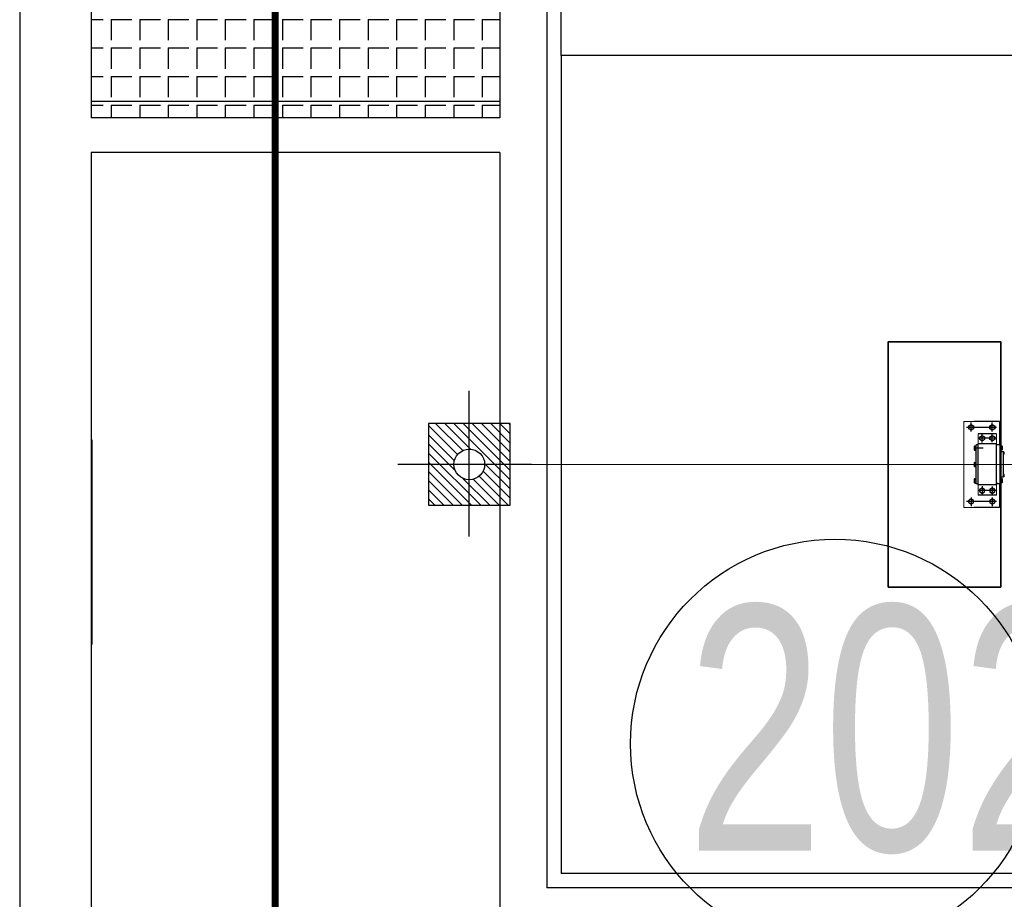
# Model space of a CAD drawing. Header units: millimetres. Extents: x 1371 to 38096, y 232 to 174236.
# Tile 54 of 84: x 19102.72 to 19107.53, y 87069.5 to 87073.8. Entities that reach past the tile are written whole.
import ezdxf

# ---------------------------------------------------------------- set-up
doc = ezdxf.new("R2010")
doc.units = ezdxf.units.MM
doc.header["$LTSCALE"] = 10
doc.linetypes.add('CENTER', pattern=[50.800000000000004, 31.75, -6.35, 6.35, -6.35])
for name, color, linetype, lineweight in [('01', 7, 'Continuous', 30), ('02', 1, 'CENTER', 5), ('土建', 3, 'Continuous', 35)]:
    doc.layers.add(name, color=color, linetype=linetype, lineweight=lineweight)
for name, color, linetype in [('0提标-单体内线', 31, 'Continuous'), ('0提标-单体编号-管线图', 2, 'Continuous'), ('LOCKUP', 7, 'Continuous'), ('ZBTZ', 8, 'Continuous'), ('中心线', 5, 'CENTER'), ('建筑', 7, 'Continuous'), ('粗实线', 7, 'Continuous'), ('结-中线线', 5, 'CENTER'), ('结-细线', 7, 'Continuous')]:
    doc.layers.add(name, color=color, linetype=linetype)
doc.styles.add('SMEDI', font='smsim1.shx', dxfattribs={"width": 0.75, "bigfont": 'smfs.shx'})

# ---------------------------------------------------------------- blocks, each defined once
blk = doc.blocks.new('*U325')
at = {"layer": 'ZBTZ', "color": 8, "ltscale": 0.3}
blk.add_line((19103.071, 87070.74507293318), (19103.071, 87071.74507293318), dxfattribs=at)
blk = doc.blocks.new('A$C57FD7230')
at = {"layer": '01', "color": 5, "linetype": 'ByBlock', "lineweight": 5}
for p, q in [((-210, -4836.000000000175), (-95, -4836.000000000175)), ((-100, -4851.000000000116), (-150, -4851.000000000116)), ((95, -4836.000000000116), (210, -4836.000000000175)), ((100, -4851.000000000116), (150, -4851.000000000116)), ((-210, -4961.000000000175), (-210, -5011.000000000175)), ((-100, -4941.000000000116), (-150, -4941.000000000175)), ((100, -4941.000000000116), (150, -4941.000000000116)), ((210, -4961.000000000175), (210, -5011.000000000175)), ((-210, -5011.000000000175), (210, -5011.000000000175))]:
    blk.add_line(p, q, dxfattribs=at)
at = {"layer": '02', "color": 5, "linetype": 'ByBlock', "lineweight": 5, "ltscale": 5}
blk.add_line((-2.328306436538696e-10, 934.7724131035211), (0, -7632.170022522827), dxfattribs=at)
at = {"layer": '中心线', "color": 5, "linetype": 'ByBlock'}
for p, q in [((-181.2651478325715, -4851.000000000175), (-181.2651478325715, -4997.167060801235)), ((-128.1573949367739, -4851.000000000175), (-128.1573949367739, -4941.000000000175)), ((128.1573949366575, -4851.000000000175), (128.1573949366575, -4941.000000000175)), ((181.2651478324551, -4851.000000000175), (181.2651478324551, -4997.167060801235)), ((-161.6292631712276, -4871.000000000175), (-204.5453900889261, -4871.000000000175)), ((-108.52151027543, -4871.000000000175), (-151.4376371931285, -4871.000000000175)), ((108.5215102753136, -4871.000000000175), (151.4376371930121, -4871.000000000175)), ((161.6292631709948, -4871.000000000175), (204.5453900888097, -4871.000000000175)), ((-107.0909017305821, -4921.000000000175), (-151.4376371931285, -4921.000000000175)), ((-80, -4916.16997990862), (-80, -4962.209674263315)), ((107.0909017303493, -4921.000000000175), (151.4376371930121, -4921.000000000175)), ((-161.6292631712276, -4975.130658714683), (-204.5453900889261, -4975.130658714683)), ((161.6292631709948, -4975.130658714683), (204.5453900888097, -4975.130658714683))]:
    blk.add_line(p, q, dxfattribs=at)
at = {"layer": '土建', "color": 5, "linetype": 'ByBlock'}
blk.add_lwpolyline([(600, -5380.000000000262), (-600, -5380.000000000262), (-600, -4830.000000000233), (600, -4830.000000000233)], close=True, dxfattribs=at)
at = {"layer": '建筑', "color": 5, "linetype": 'ByBlock'}
blk.add_line((-89.20000000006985, -4830.000000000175), (-500, -4830.000000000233), dxfattribs=at)
at = {"layer": '粗实线', "color": 5, "linetype": 'ByBlock'}
for p, q in [((-61, -4816.40000000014), (-49, -4816.40000000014)), ((-61, -4816.40000000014), (-61, -4818.000000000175)), ((-60.5250000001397, -4813.200000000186), (-60.5250000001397, -4816.40000000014)), ((-57.76250000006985, -4813.200000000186), (-57.76250000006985, -4816.40000000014)), ((-52.23750000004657, -4813.200000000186), (-52.23750000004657, -4816.40000000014)), ((-49.47500000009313, -4813.200000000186), (-49.47500000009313, -4816.40000000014)), ((-49, -4816.40000000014), (-49, -4818.000000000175)), ((49, -4816.40000000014), (61, -4816.40000000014)), ((49, -4816.40000000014), (49, -4818.000000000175)), ((49.4749999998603, -4813.200000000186), (49.4749999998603, -4816.40000000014)), ((52.23749999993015, -4813.200000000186), (52.23749999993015, -4816.40000000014)), ((57.76249999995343, -4813.200000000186), (57.76249999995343, -4816.40000000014)), ((60.52499999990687, -4813.200000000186), (60.52499999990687, -4816.40000000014)), ((61, -4816.40000000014), (61, -4818.000000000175)), ((-210, -4836.000000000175), (-210, -4961.000000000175)), ((-150, -4851.000000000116), (-150, -4941.000000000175)), ((-100, -4851.000000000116), (-100, -4941.000000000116)), ((100, -4851.000000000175), (-100, -4851.000000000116)), ((-100, -4851.000000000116), (-100, -4941.000000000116)), ((-95, -4835.000000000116), (62.5, -4835.000000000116)), ((-95, -4835.000000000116), (-95, -4851.000000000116)), ((-68, -4832.500000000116), (-92, -4832.500000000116)), ((-92, -4832.500000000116), (-92, -4835.000000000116)), ((-90.01500000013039, -4823.100000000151), (-90.01500000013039, -4829.40000000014)), ((-69.98500000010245, -4829.40000000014), (-90.01500000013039, -4829.40000000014)), ((-89.20000000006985, -4829.40000000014), (-89.20000000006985, -4832.500000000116)), ((-72.48875000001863, -4821.90000000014), (-87.51125000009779, -4821.90000000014)), ((-85.00750000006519, -4823.100000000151), (-85.00750000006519, -4829.40000000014)), ((-81.78978583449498, -4832.500000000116), (-80, -4829.40000000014)), ((-80, -4832.500000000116), (-78.21021416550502, -4829.40000000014)), ((-74.99250000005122, -4823.100000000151), (-74.99250000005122, -4829.40000000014)), ((-70.80000000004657, -4829.40000000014), (-70.80000000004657, -4832.500000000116)), ((-69.98500000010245, -4823.100000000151), (-69.98500000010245, -4829.40000000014)), ((-68, -4832.500000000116), (-68, -4835.000000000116)), ((-62.5, -4818.000000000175), (-36, -4818.000000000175)), ((-62.5, -4824.000000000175), (-62.5, -4818.000000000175)), ((-62.5, -4835.000000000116), (-62.5, -4824.000000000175)), ((-36, -4818.000000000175), (62.5, -4818.000000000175)), ((62.5, -4818.000000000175), (62.5, -4825.500000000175)), ((62.5, -4825.500000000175), (62.5, -4835.000000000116)), ((62.5, -4835.000000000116), (95, -4835.000000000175)), ((92, -4832.500000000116), (68, -4832.500000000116)), ((68, -4832.500000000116), (68, -4835.000000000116)), ((69.98499999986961, -4823.100000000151), (69.98499999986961, -4829.40000000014)), ((90.01499999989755, -4829.40000000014), (69.98499999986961, -4829.40000000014)), ((70.79999999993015, -4829.40000000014), (70.79999999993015, -4832.500000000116)), ((87.51124999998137, -4821.90000000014), (72.48874999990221, -4821.90000000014)), ((74.99249999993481, -4823.100000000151), (74.99249999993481, -4829.40000000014)), ((78.21021416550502, -4832.500000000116), (80, -4829.40000000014)), ((80, -4832.500000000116), (81.78978583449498, -4829.40000000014)), ((85.00749999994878, -4823.100000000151), (85.00749999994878, -4829.40000000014)), ((86, -4851.000000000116), (95, -4851.000000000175)), ((89.19999999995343, -4829.40000000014), (89.19999999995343, -4832.500000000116)), ((90.01499999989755, -4823.100000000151), (90.01499999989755, -4829.40000000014)), ((92, -4832.500000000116), (92, -4835.000000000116)), ((95, -4835.000000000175), (95, -4851.000000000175)), ((100, -4851.000000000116), (100, -4941.000000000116)), ((150, -4851.000000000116), (150, -4941.000000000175)), ((210, -4836.000000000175), (210, -4961.000000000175)), ((210, -4836.000000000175), (210, -4961.000000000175)), ((91, -4941.000000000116), (-100, -4941.000000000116)), ((-95, -4941.000000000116), (-95, -4950.000000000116)), ((95, -4950.000000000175), (-95, -4950.000000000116)), ((-92, -4952.500000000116), (-92, -4950.000000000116)), ((-92, -4952.500000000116), (-68, -4952.500000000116)), ((-90.01500000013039, -4952.500000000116), (-69.98500000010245, -4952.500000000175)), ((-90.01500000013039, -4958.800000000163), (-90.01500000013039, -4952.500000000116)), ((-87.51125000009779, -4960.000000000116), (-72.48875000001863, -4960.000000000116)), ((-85.00750000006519, -4958.800000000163), (-85.00750000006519, -4952.500000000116)), ((-74.99250000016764, -4958.800000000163), (-74.99250000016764, -4952.500000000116)), ((-69.98500000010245, -4958.800000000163), (-69.98500000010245, -4952.500000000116)), ((-68, -4952.500000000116), (-68, -4950.000000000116)), ((-12, -4952.500000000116), (-12, -4950.000000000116)), ((-12, -4952.500000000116), (12, -4952.500000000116)), ((-10.01500000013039, -4952.500000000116), (10.01499999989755, -4952.500000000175)), ((-10.01500000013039, -4958.800000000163), (-10.01500000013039, -4952.500000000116)), ((-7.511250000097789, -4960.000000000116), (7.511249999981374, -4960.000000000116)), ((-5.007500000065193, -4958.800000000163), (-5.007500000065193, -4952.500000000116)), ((5.007499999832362, -4958.800000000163), (5.007499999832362, -4952.500000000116)), ((10.01499999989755, -4958.800000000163), (10.01499999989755, -4952.500000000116)), ((12, -4952.500000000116), (12, -4950.000000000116)), ((68, -4952.500000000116), (68, -4950.000000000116)), ((68, -4952.500000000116), (92, -4952.500000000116)), ((69.98499999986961, -4952.500000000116), (90.01499999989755, -4952.500000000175)), ((69.98499999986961, -4958.800000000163), (69.98499999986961, -4952.500000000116)), ((72.48874999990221, -4960.000000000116), (87.51124999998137, -4960.000000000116)), ((74.99249999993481, -4958.800000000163), (74.99249999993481, -4952.500000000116)), ((85.00749999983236, -4958.800000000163), (85.00749999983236, -4952.500000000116)), ((90.01499999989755, -4958.800000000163), (90.01499999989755, -4952.500000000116)), ((100, -4941.000000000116), (91, -4941.000000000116)), ((92, -4952.500000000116), (92, -4950.000000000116)), ((95, -4941.000000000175), (95, -4950.000000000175))]:
    blk.add_line(p, q, dxfattribs=at)
for points in [[(-187.9526478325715, -4882.583089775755), (-194.6401478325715, -4871.000000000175), (-187.9526478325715, -4859.416910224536), (-174.5776478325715, -4859.416910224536), (-167.8901478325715, -4871.000000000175), (-174.5776478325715, -4882.583089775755)], [(-134.8448949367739, -4882.583089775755), (-141.5323949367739, -4871.000000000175), (-134.8448949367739, -4859.416910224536), (-121.4698949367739, -4859.416910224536), (-114.7823949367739, -4871.000000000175), (-121.4698949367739, -4882.583089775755)], [(134.8448949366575, -4882.583089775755), (141.5323949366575, -4871.000000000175), (134.8448949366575, -4859.416910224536), (121.4698949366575, -4859.416910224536), (114.7823949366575, -4871.000000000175), (121.4698949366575, -4882.583089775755)], [(187.9526478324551, -4882.583089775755), (194.6401478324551, -4871.000000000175), (187.9526478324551, -4859.416910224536), (174.5776478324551, -4859.416910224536), (167.8901478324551, -4871.000000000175), (174.5776478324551, -4882.583089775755)], [(-134.8448949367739, -4932.583089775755), (-141.5323949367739, -4921.000000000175), (-134.8448949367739, -4909.416910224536), (-121.4698949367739, -4909.416910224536), (-114.7823949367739, -4921.000000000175), (-121.4698949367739, -4932.583089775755)], [(134.8448949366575, -4932.583089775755), (141.5323949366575, -4921.000000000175), (134.8448949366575, -4909.416910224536), (121.4698949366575, -4909.416910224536), (114.7823949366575, -4921.000000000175), (121.4698949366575, -4932.583089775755)], [(-187.9526478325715, -4986.713748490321), (-194.6401478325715, -4975.130658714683), (-187.9526478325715, -4963.547568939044), (-174.5776478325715, -4963.547568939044), (-167.8901478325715, -4975.130658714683), (-174.5776478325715, -4986.713748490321)], [(187.9526478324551, -4986.713748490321), (194.6401478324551, -4975.130658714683), (187.9526478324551, -4963.547568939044), (174.5776478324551, -4963.547568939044), (167.8901478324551, -4975.130658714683), (174.5776478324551, -4986.713748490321)]]:
    blk.add_lwpolyline(points, close=True, dxfattribs=at)
for centre in [(-181.2651478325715, -4871.000000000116), (-128.1573949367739, -4871.000000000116), (128.1573949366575, -4871.000000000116), (181.2651478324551, -4871.000000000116), (-128.1573949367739, -4921.000000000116), (128.1573949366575, -4921.000000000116), (-181.2651478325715, -4975.130658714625), (181.2651478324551, -4975.130658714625)]:
    blk.add_circle(centre, 11.58308977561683, dxfattribs=at)
for centre, radius, start, end in [((-59.14375000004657, -4813.992407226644), 1.592407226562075, 29.84239712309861, 150.1576028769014), ((-55, -4817.569628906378), 5.169628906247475, 57.69873273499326, 122.3012672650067), ((-50.85625000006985, -4813.992407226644), 1.592407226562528, 29.84239712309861, 150.1576028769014), ((50.85624999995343, -4813.992407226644), 1.592407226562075, 29.84239712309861, 150.1576028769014), ((55, -4817.569628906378), 5.169628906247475, 57.69873273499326, 122.3012672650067), ((59.14374999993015, -4813.992407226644), 1.592407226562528, 29.84239712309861, 150.1576028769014), ((-87.51125000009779, -4825.11198502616), 3.211985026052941, 38.78496287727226, 141.2150371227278), ((-80, -4832.947940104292), 11.04794010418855, 63.04748440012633, 116.9525155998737), ((-72.48875000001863, -4825.11198502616), 3.211985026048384, 38.78496287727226, 141.2150371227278), ((72.48874999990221, -4825.11198502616), 3.211985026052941, 38.78496287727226, 141.2150371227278), ((80, -4832.947940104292), 11.04794010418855, 63.04748440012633, 116.9525155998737), ((87.51124999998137, -4825.11198502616), 3.211985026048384, 38.78496287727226, 141.2150371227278), ((-87.51125000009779, -4956.788014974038), 3.211985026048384, 218.7849628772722, 321.2150371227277), ((-80, -4948.952059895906), 11.04794010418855, 243.0474844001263, 296.9525155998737), ((-72.48875000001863, -4956.788014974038), 3.211985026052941, 218.7849628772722, 321.2150371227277), ((-7.511250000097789, -4956.788014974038), 3.211985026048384, 218.7849628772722, 321.2150371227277), ((0, -4948.952059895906), 11.04794010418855, 243.0474844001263, 296.9525155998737), ((7.511249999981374, -4956.788014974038), 3.211985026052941, 218.7849628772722, 321.2150371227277), ((72.48874999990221, -4956.788014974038), 3.211985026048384, 218.7849628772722, 321.2150371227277), ((80, -4948.952059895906), 11.04794010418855, 243.0474844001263, 296.9525155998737), ((87.51124999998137, -4956.788014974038), 3.211985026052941, 218.7849628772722, 321.2150371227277)]:
    blk.add_arc(centre, radius, start, end, dxfattribs=at)
blk = doc.blocks.new('预埋件M1')
at = {"layer": '结-细线', "ltscale": 30}
h = blk.add_hatch(dxfattribs=at)
h.set_pattern_fill('ANSI31', color=8, scale=10)
h.set_pattern_definition([(45, (0, 0), (-22.45064030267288, 22.45064030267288), [])])
h.paths.add_polyline_path([(16933.37224190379, 452.9344340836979), (16733.37224190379, 452.9344340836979), (16733.37224190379, 327.9344340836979, -0.414213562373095), (16808.37224190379, 252.9344340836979), (16933.37224190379, 252.9344340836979)])
h.paths.add_polyline_path([(16733.37224190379, 452.9344340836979), (16533.37224190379, 452.9344340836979), (16533.37224190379, 252.9344340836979), (16658.37224190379, 252.9344340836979, -0.4142135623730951), (16733.37224190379, 327.9344340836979)])
h.paths.add_polyline_path([(16733.37224190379, 177.9344340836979, -0.4142135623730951), (16658.37224190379, 252.9344340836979), (16533.37224190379, 252.9344340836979), (16533.37224190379, 52.93443408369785), (16733.37224190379, 52.93443408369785)])
h.paths.add_polyline_path([(16933.37224190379, 252.9344340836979), (16808.37224190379, 252.9344340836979, -0.4142135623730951), (16733.37224190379, 177.9344340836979), (16733.37224190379, 52.93443408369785), (16933.37224190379, 52.93443408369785)])
at = {"layer": '结-中线线', "ltscale": 25}
for p, q in [((16733.37224190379, 557.6007627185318), (16733.37224190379, -97.46581993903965)), ((17085.48215078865, 252.9344340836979), (16374.20041068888, 252.9344340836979))]:
    blk.add_line(p, q, dxfattribs=at)
at = {"layer": '结-细线', "color": 2, "ltscale": 30}
blk.add_lwpolyline([(16533.37224190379, 52.93443408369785), (16933.37224190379, 52.93443408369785), (16933.37224190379, 452.9344340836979), (16533.37224190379, 452.9344340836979)], close=True, dxfattribs=at)
at = {"layer": '结-细线', "ltscale": 30}
blk.add_circle((16733.37224190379, 252.9344340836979), 75, dxfattribs=at)
blk = doc.blocks.new('A$C586E4C5F')
at = {"layer": '0提标-单体内线'}
h = blk.add_hatch(dxfattribs=at)
h.set_pattern_fill('ANGLE', color=256, scale=0.02)
h.set_pattern_definition([(2.197154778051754e-15, (-501.7121293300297, 20.98136594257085), (0, 0.1397), [0.1016, -0.0381]), (90, (-501.7121293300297, 20.98136594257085), (-0.1397, 8.554157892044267e-18), [0.1016, -0.0381])])
h.paths.add_polyline_path([(-16.59499999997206, 5.599999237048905), (-16.59499999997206, 3.599999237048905), (-17.55499999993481, 3.599999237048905), (-17.55499999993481, 5.599999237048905)])
for p, q in [((-12.82999999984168, 13.46999923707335), (-12.82999999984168, 5.829999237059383)), ((-16.9000000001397, 13.39999923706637), (-16.9000000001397, 5.899999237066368)), ((-12.9000000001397, 13.39999923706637), (-12.9000000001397, 5.899999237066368)), ((-15.49999999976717, 7.499999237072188), (-15.49999999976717, 8.049999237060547)), ((-14.30000000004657, 8.049999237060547), (-15.49999999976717, 8.049999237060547)), ((-14.30000000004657, 7.499999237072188), (-14.30000000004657, 8.049999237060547)), ((-15.49999999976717, 7.499999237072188), (-14.30000000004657, 7.499999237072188)), ((-16.9000000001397, 5.899999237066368), (-17.24999999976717, 5.899999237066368)), ((-16.9000000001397, 5.899999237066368), (-12.9000000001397, 5.899999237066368)), ((-21.32000000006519, 5.829999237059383), (-12.82999999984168, 5.829999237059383)), ((-17.55499999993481, 5.599999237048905), (-16.59499999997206, 5.599999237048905)), ((-16.67500000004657, 5.599999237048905), (-16.67500000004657, 3.599999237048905)), ((-16.59499999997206, 5.599999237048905), (-16.59499999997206, 3.599999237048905)), ((-16.42500000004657, 5.599999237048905), (-6.550000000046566, 5.599999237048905)), ((-16.42500000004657, 5.599999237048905), (-16.42500000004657, 3.599999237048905)), ((-17.55499999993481, 3.599999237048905), (-16.59499999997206, 3.599999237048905)), ((-16.42500000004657, 3.599999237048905), (-6.550000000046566, 3.599999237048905)), ((-41.4000000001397, 3.249999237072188), (-2.649999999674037, 3.249999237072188))]:
    blk.add_line(p, q, dxfattribs=at)
for points, const_width in [([(-16.50000000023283, 5.899999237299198), (-16.50000000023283, 6.299999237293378), (-13.30000000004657, 6.299999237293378), (-13.30000000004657, 5.899999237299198)], 0.0003), ([(1.959999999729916, 4.499999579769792), (-50.65999999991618, 4.499999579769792)], 0.035)]:
    blk.add_lwpolyline(points, dxfattribs=dict(at, const_width=const_width))
at = {"layer": '0提标-单体内线', "xscale": 0.001, "yscale": 0.001, "zscale": 0.001}
for name, p in [('A$C57FD7230', (-14.9000000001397, 12.87999923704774)), ('预埋件M1', (-31.63337224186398, 5.197064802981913))]:
    blk.add_blockref(name, p, dxfattribs=at)
blk = doc.blocks.new('*U324')
at = {"layer": '0提标-单体编号-管线图', "ltscale": 0.3}
blk.add_circle((19106.70481072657, 87070.25967372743), 1, dxfattribs=at)
at = {"ltscale": 0.3, "rotation": 270}
blk.add_blockref('A$C586E4C5F', (19099.46592553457, 87056.7255104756), dxfattribs=at)
at = {"layer": '0提标-单体编号-管线图', "ltscale": 0.3, "style": 'SMEDI', "width": 0.75}
blk.add_text('202', height=1.2, dxfattribs=at).set_placement((19105.97960977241, 87069.73574214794))
blk = doc.blocks.new('*U327')
at = {"layer": 'LOCKUP', "ltscale": 0.3}
for name in ['*U324', '*U325']:
    blk.add_blockref(name, (0, 0), dxfattribs=at)

msp = doc.modelspace()

# ---------------------------------------------------------------- block references
at = {"layer": 'LOCKUP', "ltscale": 0.3}
msp.add_blockref('*U327', (0, 0), dxfattribs=at)

doc.saveas('drawing.dxf')
